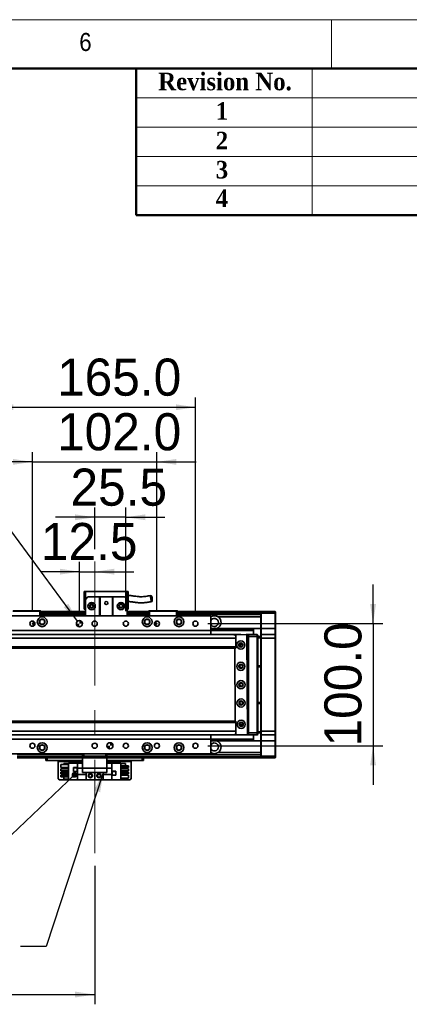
# Model space of a CAD drawing. Header units: millimetres. Extents: x 40 to 3320, y 40 to 2336.
# Tile 9 of 10: x 2225 to 2544, y 1529 to 2336. Entities that reach past the tile are written whole.
import ezdxf

# ---------------------------------------------------------------- set-up
doc = ezdxf.new("R2010")
doc.units = ezdxf.units.MM
doc.header["$LTSCALE"] = 8
doc.linetypes.add('CENTERX2', pattern=[20.32, 12.7, -2.54, 2.54, -2.54])
doc.layers.add('黑色实线', color=7, linetype='Continuous')
doc.styles.add('SLDTEXTSTYLE1', font='Gothic.ttf', dxfattribs={"width": 0.913})
doc.styles.add('SLDTEXTSTYLE2', font='timesbd.ttf', dxfattribs={"width": 0.933})
doc.styles.add('SLDTEXTSTYLE8', font='txt')
doc.dimstyles.new('SLDDIMSTYLE0', dxfattribs={"dimtxt": 30.4, "dimasz": 16, "dimexe": 0, "dimexo": 0.0625, "dimgap": 7.6, "dimtad": 2, "dimdec": 1, "dimrnd": 1e-09, "dimzin": 4, "dimdsep": 46, "dimtxsty": 'SLDTEXTSTYLE8', "dimsah": 1, "dimcen": 0.09, "dimadec": 0, "dimazin": 1, "dimtfac": 1, "dimtdec": 1, "dimtmove": 0, "dimatfit": 0, "dimfxl": 0, "dimfrac": 2, "dimtolj": 1, "dimtzin": 12, "dimarcsym": 0})
doc.dimstyles.new('SLDDIMSTYLE1', dxfattribs={"dimtxt": 30.4, "dimasz": 16, "dimexe": 0, "dimexo": 0.0625, "dimgap": 7.6, "dimtad": 2, "dimdec": 1, "dimrnd": 1e-09, "dimzin": 12, "dimdsep": 46, "dimtxsty": 'SLDTEXTSTYLE8', "dimsah": 1, "dimcen": 0.09, "dimadec": 0, "dimazin": 3, "dimtfac": 1, "dimtdec": 1, "dimtmove": 0, "dimatfit": 0, "dimfxl": 0, "dimfrac": 2, "dimtolj": 1, "dimtzin": 12, "dimarcsym": 0})
doc.dimstyles.new('SLDDIMSTYLE2', dxfattribs={"dimtxt": 0.18, "dimasz": 4.8, "dimexe": 0, "dimexo": 0.0625, "dimgap": 0, "dimtad": 0, "dimtih": 1, "dimtoh": 1, "dimdec": 0, "dimrnd": 1e-09, "dimzin": 0, "dimdsep": 46, "dimtxsty": 'Standard', "dimblk1": 'DOT', "dimblk2": 'DOT', "dimsah": 1, "dimcen": 0.09, "dimadec": 0, "dimazin": 0, "dimtfac": 4.8, "dimtdec": 0, "dimtofl": 0, "dimtmove": 0, "dimatfit": 3, "dimldrblk": 'DOT', "dimfxl": 0, "dimfrac": 2, "dimtolj": 1, "dimtzin": 0, "dimarcsym": 0})
doc.dimstyles.new('SLDDIMSTYLE3', dxfattribs={"dimtxt": 0.18, "dimasz": 16, "dimexe": 0, "dimexo": 0.0625, "dimgap": 0, "dimtad": 0, "dimtih": 1, "dimtoh": 1, "dimdec": 0, "dimrnd": 1e-09, "dimzin": 0, "dimdsep": 46, "dimtxsty": 'Standard', "dimsah": 1, "dimcen": 0.09, "dimadec": 0, "dimazin": 0, "dimtfac": 16, "dimtdec": 0, "dimtofl": 0, "dimtmove": 0, "dimatfit": 3, "dimfxl": 0, "dimfrac": 2, "dimtolj": 1, "dimtzin": 0, "dimarcsym": 0})
doc.dimstyles.new('SLDDIMSTYLE4', dxfattribs={"dimtxt": 30.4, "dimasz": 16, "dimexe": 0, "dimexo": 0.0625, "dimgap": 7.6, "dimtad": 0, "dimtih": 1, "dimtoh": 1, "dimdec": 1, "dimrnd": 1e-09, "dimzin": 4, "dimdsep": 46, "dimtxsty": 'SLDTEXTSTYLE8', "dimsah": 1, "dimcen": 0, "dimadec": 0, "dimazin": 1, "dimtfac": 1, "dimtdec": 1, "dimtofl": 0, "dimtmove": 0, "dimatfit": 3, "dimfxl": 0, "dimfrac": 2, "dimtolj": 1, "dimtzin": 12, "dimarcsym": 0})
doc.dimstyles.new('SLDDIMSTYLE6', dxfattribs={"dimtxt": 30.4, "dimasz": 16, "dimexe": 0, "dimexo": 0.0625, "dimgap": 7.6, "dimtad": 2, "dimdec": 1, "dimrnd": 1e-09, "dimzin": 4, "dimdsep": 46, "dimtxsty": 'SLDTEXTSTYLE8', "dimsah": 1, "dimcen": 0.09, "dimadec": 0, "dimazin": 1, "dimtfac": 1, "dimtdec": 1, "dimtofl": 0, "dimtmove": 0, "dimatfit": 3, "dimfxl": 0, "dimfrac": 2, "dimtolj": 1, "dimtzin": 12, "dimarcsym": 0})

# ---------------------------------------------------------------- blocks, each defined once
blk = doc.blocks.new('_D_11')
at = {"layer": '黑色实线'}
for p, q in [((2513.93, 1841.27), (2513.93, 1873.27)), ((2378.59, 1841.27), (2521.93, 1841.27)), ((2513.93, 1841.27), (2513.93, 1741.27)), ((2378.59, 1741.27), (2521.93, 1741.27)), ((2513.93, 1741.27), (2513.93, 1709.27))]:
    blk.add_line(p, q, dxfattribs=at)
for points in [[(2513.93, 1841.27), (2516.33, 1857.27), (2511.53, 1857.27)], [(2513.93, 1741.27), (2511.53, 1725.27), (2516.33, 1725.27)]]:
    blk.add_solid(points, dxfattribs=at)
at = {"layer": '黑色实线', "insert": (2474.04, 1740.65), "char_height": 30.4, "attachment_point": 1, "rotation": 90, "style": 'SLDTEXTSTYLE8'}
blk.add_mtext('100.0', dxfattribs=at)
blk = doc.blocks.new('_D_12')
at = {"layer": '黑色实线'}
for p, q in [((2273.43, 1851.43), (2273.43, 1891.85)), ((2273.43, 1883.85), (2241.43, 1883.85)), ((2273.43, 1883.85), (2285.93, 1883.85)), ((2285.93, 1883.85), (2317.93, 1883.85))]:
    blk.add_line(p, q, dxfattribs=at)
for points in [[(2273.43, 1883.85), (2257.43, 1886.25), (2257.43, 1881.45)], [(2285.93, 1883.85), (2301.93, 1881.45), (2301.93, 1886.25)]]:
    blk.add_solid(points, dxfattribs=at)
at = {"layer": '黑色实线', "insert": (2241.86, 1923.74), "char_height": 30.4, "attachment_point": 1, "style": 'SLDTEXTSTYLE8'}
blk.add_mtext('12.5', dxfattribs=at)
blk = doc.blocks.new('_D_13')
at = {"layer": '黑色实线'}
for p, q in [((2285.93, 1902.38), (2285.93, 1936.41)), ((2311.43, 1851.43), (2311.43, 1936.41)), ((2285.93, 1928.41), (2253.93, 1928.41)), ((2311.43, 1928.41), (2285.93, 1928.41)), ((2311.43, 1928.41), (2343.43, 1928.41))]:
    blk.add_line(p, q, dxfattribs=at)
for points in [[(2285.93, 1928.41), (2269.93, 1930.81), (2269.93, 1926.01)], [(2311.43, 1928.41), (2327.43, 1926.01), (2327.43, 1930.81)]]:
    blk.add_solid(points, dxfattribs=at)
at = {"layer": '黑色实线', "insert": (2266.1, 1968.3), "char_height": 30.4, "attachment_point": 1, "style": 'SLDTEXTSTYLE8'}
blk.add_mtext('25.5', dxfattribs=at)
blk = doc.blocks.new('_D_14')
at = {"layer": '黑色实线'}
for p, q in [((2234.93, 1851.43), (2234.93, 1981.79)), ((2336.93, 1851.43), (2336.93, 1981.79)), ((2234.93, 1973.79), (2202.93, 1973.79)), ((2234.93, 1973.79), (2336.93, 1973.79)), ((2336.93, 1973.79), (2368.93, 1973.79))]:
    blk.add_line(p, q, dxfattribs=at)
for points in [[(2234.93, 1973.79), (2218.93, 1976.19), (2218.93, 1971.39)], [(2336.93, 1973.79), (2352.93, 1971.39), (2352.93, 1976.19)]]:
    blk.add_solid(points, dxfattribs=at)
at = {"layer": '黑色实线', "insert": (2255.12, 2013.68), "char_height": 30.4, "attachment_point": 1, "style": 'SLDTEXTSTYLE8'}
blk.add_mtext('102.0', dxfattribs=at)
blk = doc.blocks.new('_D_15')
at = {"layer": '黑色实线'}
for p, q in [((2203.43, 1851.43), (2203.43, 2026.53)), ((2368.43, 1851.43), (2368.43, 2026.53)), ((2203.43, 2018.53), (2368.43, 2018.53))]:
    blk.add_line(p, q, dxfattribs=at)
for points in [[(2203.43, 2018.53), (2219.43, 2016.13), (2219.43, 2020.93)], [(2368.43, 2018.53), (2352.43, 2020.93), (2352.43, 2016.13)]]:
    blk.add_solid(points, dxfattribs=at)
at = {"layer": '黑色实线', "insert": (2255.12, 2058.42), "char_height": 30.4, "attachment_point": 1, "style": 'SLDTEXTSTYLE8'}
blk.add_mtext('165.0', dxfattribs=at)
blk = doc.blocks.new('SW_SYMBOL_HOLE_DEPTH')
at = {"layer": '黑色实线', "color": 0}
for p, q in [((0, 7000), (6400, 7000)), ((3200, 7000), (3200, 600)), ((800, 4440), (3200, 600)), ((5600, 4440), (3200, 600))]:
    blk.add_line(p, q, dxfattribs=at)
blk = doc.blocks.new('_D_18')
at = {"layer": '黑色实线'}
for p, q in [((2210.41, 1926.91), (2178.41, 1926.91)), ((2271.94, 1843.28), (2210.41, 1926.91))]:
    blk.add_line(p, q, dxfattribs=at)
blk.add_solid([(2271.94, 1843.28), (2264.39, 1857.59), (2260.53, 1854.75)], dxfattribs=at)
at = {"layer": '黑色实线', "xscale": 0.004985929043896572, "yscale": 0.004985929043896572, "zscale": 0.004985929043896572}
blk.add_blockref('SW_SYMBOL_HOLE_DEPTH', (2080.96, 1906.66), dxfattribs=at)
at = {"layer": '黑色实线', "char_height": 30.4, "attachment_point": 1, "style": 'SLDTEXTSTYLE8'}
for s, insert in [('2×', (1880.39, 1942.1)), ('%%c', (1930.13, 1941.81)), ('5.0', (1977.1, 1942.1)), ('H7', (2030.04, 1942.1)), ('7.0', (2125.46, 1942.1))]:
    blk.add_mtext(s, dxfattribs=dict(at, insert=insert))
blk = doc.blocks.new('_D_19')
at = {"layer": '黑色实线'}
for p, q in [((425.93, 1675.37), (425.93, 1529.47)), ((2285.93, 1643), (2285.93, 1529.47)), ((425.93, 1537.47), (2285.93, 1537.47))]:
    blk.add_line(p, q, dxfattribs=at)
for points in [[(425.93, 1537.47), (441.93, 1535.07), (441.93, 1539.87)], [(2285.93, 1537.47), (2269.93, 1539.87), (2269.93, 1535.07)]]:
    blk.add_solid(points, dxfattribs=at)
at = {"layer": '黑色实线', "insert": (1271.25, 1577.36), "char_height": 30.4, "attachment_point": 1, "style": 'SLDTEXTSTYLE8'}
blk.add_mtext('1860.0', dxfattribs=at)
blk = doc.blocks.new('_DOT')
at = {"color": 0, "linetype": 'ByBlock', "lineweight": -2}
blk.add_line((-0.5, 0), (-1, 0), dxfattribs=at)
at = {"color": 0, "linetype": 'ByBlock', "const_width": 0.5}
blk.add_lwpolyline([(-0.25, 0, 1), (0.25, 0, 1)], format="xyb", close=True, dxfattribs=at)
blk = doc.blocks.new('SW_DOWELSYMBOL_2')
at = {"linetype": 'Continuous', "lineweight": 18}
h = blk.add_hatch(color=0, dxfattribs=at)
edge = h.paths.add_edge_path(flags=0)
edge.add_arc((0, 0), 2.5, 180, 270)
edge.add_line((0, -2.5), (0, 0))
edge.add_line((0, 0), (-2.5, 0))
h = blk.add_hatch(color=0, dxfattribs=at)
edge = h.paths.add_edge_path(flags=0)
edge.add_arc((0, 0), 2.5, 0, 90)
edge.add_line((0, 2.5), (0, 0))
edge.add_line((0, 0), (2.5, 0))
at = {"layer": '黑色实线', "color": 0}
blk.add_circle((0, 0), 2.5, dxfattribs=at)
blk = doc.blocks.new('SW_DOWELSYMBOL_3')
at = {"linetype": 'Continuous', "lineweight": 18}
h = blk.add_hatch(color=0, dxfattribs=at)
edge = h.paths.add_edge_path(flags=0)
edge.add_arc((0, 0), 2.5, 180, 270)
edge.add_line((0, -2.5), (0, 0))
edge.add_line((0, 0), (-2.5, 0))
h = blk.add_hatch(color=0, dxfattribs=at)
edge = h.paths.add_edge_path(flags=0)
edge.add_arc((0, 0), 2.5, 0, 90)
edge.add_line((0, 2.5), (0, 0))
edge.add_line((0, 0), (2.5, 0))
at = {"layer": '黑色实线', "color": 0}
blk.add_circle((0, 0), 2.5, dxfattribs=at)

msp = doc.modelspace()

# ---------------------------------------------------------------- linework, layer by layer
at = {"color": 7, "linetype": 'Continuous', "lineweight": 18}
for p, q in [((3320, 2336), (40, 2336)), ((2480, 2336), (2480, 2296)), ((80, 2296), (3280, 2296)), ((2464, 2296), (2464, 2176)), ((2320, 2272), (3280, 2272)), ((2320, 2248), (3280, 2248)), ((2320, 2224), (3280, 2224)), ((2320, 2200), (3280, 2200))]:
    msp.add_line(p, q, dxfattribs=at)
at = {"color": 7, "linetype": 'Continuous', "lineweight": 50}
for p, q in [((3280, 2296), (80, 2296)), ((2320, 2296), (2320, 2176)), ((3280, 2176), (2320, 2176))]:
    msp.add_line(p, q, dxfattribs=at)
at = {"color": 7, "linetype": 'Continuous', "lineweight": 35}
for p, q in [((2277.43, 1867.57), (2278.43, 1867.57)), ((2277.43, 1867.57), (2277.43, 1853.17)), ((2278.43, 1861.17), (2278.43, 1867.57)), ((2278.43, 1867.57), (2312.43, 1867.57)), ((2280.43, 1863.17), (2278.43, 1861.17)), ((2280.43, 1863.17), (2289.93, 1863.17)), ((2289.93, 1847.77), (2289.93, 1863.17)), ((2289.93, 1863.17), (2290.43, 1863.17)), ((2290.43, 1863.17), (2290.43, 1847.77)), ((2300.43, 1863.17), (2290.43, 1863.17)), ((2300.43, 1847.77), (2300.43, 1863.17)), ((2300.43, 1863.17), (2300.93, 1863.17)), ((2300.93, 1863.17), (2310.43, 1863.17)), ((2300.93, 1863.17), (2300.93, 1847.77)), ((2312.43, 1861.17), (2310.43, 1863.17)), ((2312.43, 1867.57), (2313.43, 1867.57)), ((2312.43, 1867.57), (2312.43, 1861.17)), ((2313.43, 1853.17), (2313.43, 1867.57)), ((2278.43, 1861.17), (2278.43, 1847.77)), ((2312.43, 1861.17), (2312.43, 1847.77)), ((2380.93, 1847.77), (2190.93, 1847.77)), ((2240.93, 1851.47), (2218.93, 1851.47)), ((2219.05, 1851.77), (2240.8, 1851.77)), ((2240.8, 1851.77), (2241.63, 1851.77)), ((2240.93, 1851.47), (2240.8, 1851.77)), ((2240.93, 1847.77), (2240.93, 1851.47)), ((2241.93, 1851.47), (2240.93, 1851.47)), ((2241.63, 1851.77), (2241.93, 1851.47)), ((2241.93, 1851.47), (2241.93, 1847.77)), ((2278.43, 1851.27), (2241.93, 1851.27)), ((2241.93, 1851.07), (2278.43, 1851.07)), ((2241.93, 1850.87), (2278.43, 1850.87)), ((2278.43, 1850.77), (2241.93, 1850.77)), ((2278.43, 1848.77), (2241.93, 1848.77)), ((2277.43, 1853.17), (2278.43, 1853.17)), ((2312.43, 1853.17), (2313.43, 1853.17)), ((2329.93, 1851.27), (2312.43, 1851.27)), ((2312.43, 1851.07), (2329.93, 1851.07)), ((2312.43, 1850.87), (2329.93, 1850.87)), ((2329.93, 1850.77), (2312.43, 1850.77)), ((2329.93, 1848.77), (2312.43, 1848.77)), ((2329.93, 1851.47), (2330.23, 1851.77)), ((2330.93, 1851.47), (2329.93, 1851.47)), ((2329.93, 1847.77), (2329.93, 1851.47)), ((2330.23, 1851.77), (2331.05, 1851.77)), ((2330.93, 1851.47), (2331.05, 1851.77)), ((2352.93, 1851.47), (2330.93, 1851.47)), ((2330.93, 1851.47), (2330.93, 1847.77)), ((2331.05, 1851.77), (2352.8, 1851.77)), ((2352.93, 1851.47), (2352.8, 1851.77)), ((2352.8, 1851.77), (2353.63, 1851.77)), ((2352.93, 1847.77), (2352.93, 1851.47)), ((2353.93, 1851.47), (2352.93, 1851.47)), ((2353.63, 1851.77), (2353.93, 1851.47)), ((2353.93, 1851.47), (2353.93, 1847.77)), ((2421.93, 1851.27), (2353.93, 1851.27)), ((2421.93, 1850.77), (2353.93, 1850.77)), ((2421.93, 1848.77), (2353.93, 1848.77)), ((2380.93, 1847.77), (2380.93, 1835.77)), ((2421.93, 1850.97), (2422.23, 1851.27)), ((2421.93, 1851.27), (2421.93, 1850.97)), ((2421.93, 1849.77), (2421.93, 1850.97)), ((2421.93, 1849.77), (2422.23, 1849.77)), ((2421.93, 1837.27), (2421.93, 1849.77)), ((2422.23, 1851.27), (2422.23, 1849.77)), ((2422.23, 1851.27), (2433.63, 1851.27)), ((2433.63, 1849.77), (2422.23, 1849.77)), ((2422.23, 1849.77), (2422.23, 1837.27)), ((2433.63, 1849.77), (2433.63, 1851.27)), ((2433.63, 1851.27), (2433.93, 1850.97)), ((2433.63, 1849.77), (2433.93, 1849.77)), ((2433.63, 1837.27), (2433.63, 1849.77)), ((2433.93, 1850.97), (2433.93, 1849.77)), ((2433.93, 1849.77), (2433.93, 1837.27)), ((2421.93, 1846.77), (2387.1, 1846.77)), ((2401.43, 1832.27), (310.43, 1832.27)), ((2380.93, 1835.77), (2190.93, 1835.77)), ((2380.93, 1837.66), (2381.65, 1837.27)), ((2380.93, 1837.27), (2415.93, 1837.27)), ((2380.93, 1836.97), (2415.93, 1836.97)), ((2380.93, 1836.07), (2415.93, 1836.07)), ((2380.93, 1835.78), (2415.93, 1835.78)), ((2380.93, 1835.77), (2380.93, 1832.27)), ((2401.03, 1832.25), (2400.53, 1831.74)), ((2400.53, 1831.74), (2400.53, 1831.63)), ((2410.03, 1832.29), (2401.03, 1832.25)), ((2401.43, 1832.27), (2401.43, 1832.25)), ((2401.43, 1831.63), (2401.43, 1829.27)), ((2401.73, 1832.27), (2401.7, 1832.25)), ((2401.73, 1832.25), (2401.73, 1832.27)), ((2401.73, 1832.27), (2405.73, 1832.27)), ((2410.53, 1831.8), (2410.03, 1832.29)), ((2410.05, 1832.27), (2411.93, 1832.27)), ((2411.93, 1831.97), (2410.36, 1831.97)), ((2410.97, 1750.8), (2410.53, 1831.8)), ((2411.93, 1830.77), (2411.93, 1832.27)), ((2411.93, 1832.27), (2419.13, 1832.27)), ((2415.93, 1837.27), (2415.93, 1836.97)), ((2421.93, 1837.27), (2415.93, 1837.27)), ((2415.93, 1836.97), (2415.93, 1836.07)), ((2415.93, 1836.07), (2415.93, 1835.78)), ((2415.93, 1835.78), (2415.93, 1832.27)), ((2419.13, 1830.77), (2419.13, 1832.27)), ((2419.43, 1831.97), (2419.13, 1832.27)), ((2419.43, 1831.97), (2419.43, 1830.77)), ((2421.93, 1837.27), (2422.23, 1837.27)), ((2421.93, 1831.97), (2421.93, 1837.27)), ((2422.23, 1832.27), (2421.93, 1831.97)), ((2421.93, 1829.27), (2421.93, 1831.97)), ((2422.23, 1837.27), (2422.23, 1832.27)), ((2422.23, 1837.27), (2433.63, 1837.27)), ((2422.23, 1832.27), (2422.23, 1829.27)), ((2422.23, 1832.27), (2433.63, 1832.27)), ((2433.63, 1832.27), (2433.63, 1837.27)), ((2433.63, 1837.27), (2433.93, 1837.27)), ((2433.63, 1829.27), (2433.63, 1832.27)), ((2433.63, 1832.27), (2433.93, 1831.97)), ((2433.93, 1837.27), (2433.93, 1831.97)), ((2433.93, 1831.97), (2433.93, 1829.27)), ((2401.43, 1829.27), (310.43, 1829.27)), ((2401.43, 1829.27), (2401.43, 1822.27)), ((2407.07, 1824.27), (2404.78, 1824.27)), ((2405.93, 1825.37), (2406.22, 1825.34)), ((2411.43, 1830.27), (2410.54, 1830.27)), ((2411.43, 1752.27), (2411.43, 1830.27)), ((2419.13, 1830.77), (2411.93, 1830.77)), ((2411.93, 1751.77), (2411.93, 1830.77)), ((2419.43, 1830.77), (2419.13, 1830.77)), ((2419.13, 1751.77), (2419.13, 1830.77)), ((2419.43, 1830.77), (2419.43, 1751.77)), ((2419.43, 1830.77), (2421.93, 1830.77)), ((2421.93, 1829.77), (2419.43, 1829.77)), ((2422.23, 1829.27), (2421.93, 1829.27)), ((2421.93, 1753.27), (2421.93, 1829.27)), ((2433.63, 1829.27), (2422.23, 1829.27)), ((2422.23, 1829.27), (2422.23, 1753.27)), ((2433.63, 1753.27), (2433.63, 1829.27)), ((2433.63, 1829.27), (2433.93, 1829.27)), ((2433.93, 1829.27), (2433.93, 1753.27)), ((2401.43, 1822.27), (310.43, 1822.27)), ((310.43, 1821.27), (2401.43, 1821.27)), ((2400.59, 1821.27), (2400.91, 1761.27)), ((2401.43, 1822.27), (2401.43, 1821.27)), ((2405.93, 1807.87), (2406.44, 1807.79)), ((2419.43, 1806.77), (2421.93, 1806.77)), ((2421.93, 1805.77), (2419.43, 1805.77)), ((2419.43, 1776.77), (2421.93, 1776.77)), ((2421.93, 1775.77), (2419.43, 1775.77)), ((2401.43, 1761.27), (310.43, 1761.27)), ((2401.43, 1760.27), (310.43, 1760.27)), ((2401.43, 1761.27), (2401.43, 1760.27)), ((2401.43, 1760.27), (2401.43, 1753.27)), ((2404.78, 1758.27), (2407.07, 1758.27)), ((2401.43, 1753.27), (310.43, 1753.27)), ((2401.43, 1750.27), (310.43, 1750.27)), ((2380.93, 1750.27), (2380.93, 1746.77)), ((2400.97, 1750.91), (2400.97, 1750.74)), ((2400.97, 1750.74), (2401.47, 1750.25)), ((2401.43, 1753.27), (2401.43, 1750.91)), ((2401.43, 1750.29), (2401.43, 1750.27)), ((2401.47, 1750.25), (2410.47, 1750.29)), ((2411.93, 1750.27), (2405.95, 1750.27)), ((2410.47, 1750.29), (2410.97, 1750.8)), ((2410.74, 1750.57), (2411.93, 1750.57)), ((2410.96, 1752.27), (2411.43, 1752.27)), ((2411.93, 1751.77), (2419.13, 1751.77)), ((2411.93, 1750.27), (2411.93, 1751.77)), ((2419.13, 1750.27), (2411.93, 1750.27)), ((2415.93, 1750.27), (2415.93, 1746.76)), ((2419.43, 1751.77), (2419.13, 1751.77)), ((2419.13, 1750.27), (2419.13, 1751.77)), ((2419.43, 1750.57), (2419.13, 1750.27)), ((2419.43, 1752.77), (2421.93, 1752.77)), ((2419.43, 1751.77), (2419.43, 1750.57)), ((2421.93, 1751.77), (2419.43, 1751.77)), ((2422.23, 1753.27), (2421.93, 1753.27)), ((2421.93, 1750.57), (2421.93, 1753.27)), ((2422.23, 1750.27), (2421.93, 1750.57)), ((2421.93, 1745.27), (2421.93, 1750.57)), ((2422.23, 1753.27), (2433.63, 1753.27)), ((2422.23, 1753.27), (2422.23, 1750.27)), ((2433.63, 1750.27), (2422.23, 1750.27)), ((2422.23, 1750.27), (2422.23, 1745.27)), ((2433.63, 1753.27), (2433.93, 1753.27)), ((2433.63, 1750.27), (2433.63, 1753.27)), ((2433.63, 1750.27), (2433.93, 1750.57)), ((2433.63, 1745.27), (2433.63, 1750.27)), ((2433.93, 1753.27), (2433.93, 1750.57)), ((2433.93, 1750.57), (2433.93, 1745.27)), ((2380.93, 1746.77), (2190.93, 1746.77)), ((2380.93, 1746.77), (2380.93, 1734.77)), ((2380.93, 1746.76), (2415.93, 1746.76)), ((2380.93, 1746.47), (2415.93, 1746.47)), ((2380.93, 1745.57), (2415.93, 1745.57)), ((2380.93, 1745.28), (2415.93, 1745.28)), ((2380.93, 1744.88), (2381.65, 1745.28)), ((2415.93, 1746.76), (2415.93, 1746.47)), ((2415.93, 1746.47), (2415.93, 1745.57)), ((2415.93, 1745.57), (2415.93, 1745.28)), ((2421.93, 1745.28), (2415.93, 1745.28)), ((2422.23, 1745.27), (2421.93, 1745.27)), ((2421.93, 1732.77), (2421.93, 1745.27)), ((2422.23, 1745.27), (2433.63, 1745.27)), ((2422.23, 1745.27), (2422.23, 1732.77)), ((2433.93, 1745.27), (2433.63, 1745.27)), ((2433.63, 1732.77), (2433.63, 1745.27)), ((2433.93, 1745.27), (2433.93, 1732.77)), ((2380.93, 1734.77), (2190.93, 1734.77)), ((2275.93, 1732.77), (2275.93, 1734.77)), ((2276.93, 1734.77), (2276.93, 1732.77)), ((2294.93, 1732.77), (2294.93, 1734.77)), ((2295.93, 1734.77), (2295.93, 1732.77)), ((2421.93, 1735.78), (2387.1, 1735.78)), ((2275.93, 1733.78), (2222.43, 1733.78)), ((2275.93, 1731.27), (2222.43, 1731.27)), ((2245.93, 1729.27), (2245.93, 1731.27)), ((2246.93, 1729.27), (2245.93, 1729.27)), ((2246.93, 1731.27), (2246.93, 1729.27)), ((2275.93, 1729.27), (2246.93, 1729.27)), ((2255.93, 1729.27), (2255.93, 1728.27)), ((2255.93, 1714.47), (2255.93, 1728.27)), ((2260.63, 1725.83), (2260.63, 1726.77)), ((2260.63, 1726.77), (2264.43, 1726.77)), ((2264.43, 1713.47), (2264.43, 1727.07)), ((2264.43, 1727.07), (2271.98, 1727.07)), ((2271.98, 1727.07), (2271.98, 1722.77)), ((2275.93, 1727.07), (2271.98, 1727.07)), ((2276.93, 1732.77), (2275.93, 1732.77)), ((2275.93, 1731.27), (2275.93, 1732.77)), ((2295.93, 1731.27), (2275.93, 1731.27)), ((2275.93, 1731.27), (2275.93, 1722.77)), ((2294.93, 1732.77), (2276.93, 1732.77)), ((2295.93, 1732.77), (2294.93, 1732.77)), ((2421.93, 1733.78), (2295.93, 1733.78)), ((2295.93, 1732.77), (2295.93, 1731.27)), ((2295.93, 1731.27), (2295.93, 1722.77)), ((2421.93, 1731.27), (2295.93, 1731.27)), ((2324.93, 1729.27), (2295.93, 1729.27)), ((2299.88, 1727.07), (2295.93, 1727.07)), ((2299.88, 1722.77), (2299.88, 1727.07)), ((2307.43, 1727.07), (2299.88, 1727.07)), ((2307.43, 1727.07), (2307.43, 1713.47)), ((2311.23, 1726.77), (2307.43, 1726.77)), ((2311.23, 1726.77), (2311.23, 1724.83)), ((2315.93, 1728.27), (2315.93, 1729.27)), ((2315.93, 1728.27), (2315.93, 1714.47)), ((2324.93, 1729.27), (2324.93, 1731.27)), ((2325.93, 1729.27), (2324.93, 1729.27)), ((2325.93, 1731.27), (2325.93, 1729.27)), ((2422.23, 1732.77), (2421.93, 1732.77)), ((2421.93, 1731.57), (2421.93, 1732.77)), ((2422.23, 1731.27), (2421.93, 1731.57)), ((2421.93, 1731.57), (2421.93, 1731.27)), ((2422.23, 1732.77), (2433.63, 1732.77)), ((2422.23, 1732.77), (2422.23, 1731.27)), ((2433.63, 1731.27), (2422.23, 1731.27)), ((2433.93, 1732.77), (2433.63, 1732.77)), ((2433.63, 1731.27), (2433.63, 1732.77)), ((2433.93, 1731.57), (2433.63, 1731.27)), ((2433.93, 1732.77), (2433.93, 1731.57)), ((2258.23, 1723.33), (2258.23, 1725.83)), ((2258.23, 1725.83), (2264.43, 1725.83)), ((2258.23, 1723.33), (2264.43, 1723.33)), ((2258.23, 1720.79), (2258.23, 1722.29)), ((2258.23, 1722.29), (2264.43, 1722.29)), ((2258.23, 1720.79), (2264.43, 1720.79)), ((2258.23, 1719.75), (2264.43, 1719.75)), ((2258.23, 1718.25), (2258.23, 1719.75)), ((2258.23, 1718.25), (2264.43, 1718.25)), ((2260.63, 1722.29), (2260.63, 1723.33)), ((2260.63, 1719.75), (2260.63, 1720.79)), ((2260.63, 1717.21), (2260.63, 1718.25)), ((2271.73, 1723.37), (2268.53, 1723.37)), ((2268.53, 1723.37), (2268.53, 1720.17)), ((2268.53, 1720.17), (2271.73, 1720.17)), ((2268.63, 1723.27), (2268.63, 1720.27)), ((2271.63, 1723.27), (2268.63, 1723.27)), ((2268.63, 1720.27), (2271.63, 1720.27)), ((2271.63, 1720.27), (2271.63, 1723.27)), ((2271.73, 1720.17), (2271.73, 1723.37)), ((2275.93, 1722.77), (2271.98, 1722.77)), ((2271.98, 1717.77), (2271.98, 1722.77)), ((2275.93, 1722.77), (2295.93, 1722.77)), ((2275.93, 1719.27), (2275.93, 1722.77)), ((2295.93, 1719.27), (2275.93, 1719.27)), ((2278.93, 1719.27), (2278.93, 1717.77)), ((2285.93, 1713.47), (2285.93, 1719.27)), ((2292.93, 1717.77), (2292.93, 1719.27)), ((2299.88, 1722.77), (2295.93, 1722.77)), ((2295.93, 1722.77), (2295.93, 1719.27)), ((2299.88, 1722.77), (2299.88, 1717.77)), ((2303.33, 1720.37), (2300.13, 1720.37)), ((2300.13, 1720.37), (2300.13, 1717.17)), ((2300.23, 1720.27), (2300.23, 1717.27)), ((2303.23, 1720.27), (2300.23, 1720.27)), ((2303.23, 1717.27), (2303.23, 1720.27)), ((2303.33, 1717.17), (2303.33, 1720.37)), ((2313.63, 1724.83), (2307.43, 1724.83)), ((2313.63, 1723.33), (2307.43, 1723.33)), ((2313.63, 1722.29), (2307.43, 1722.29)), ((2313.63, 1720.79), (2307.43, 1720.79)), ((2313.63, 1719.75), (2307.43, 1719.75)), ((2313.63, 1718.25), (2307.43, 1718.25)), ((2311.23, 1723.33), (2311.23, 1722.29)), ((2311.23, 1720.79), (2311.23, 1719.75)), ((2311.23, 1718.25), (2311.23, 1717.21)), ((2313.63, 1724.83), (2313.63, 1723.33)), ((2313.63, 1722.29), (2313.63, 1720.79)), ((2313.63, 1719.75), (2313.63, 1718.25)), ((2255.93, 1714.47), (2256.93, 1713.47)), ((2264.43, 1713.47), (2256.93, 1713.47)), ((2258.23, 1717.21), (2264.43, 1717.21)), ((2258.23, 1715.71), (2258.23, 1717.21)), ((2258.23, 1715.71), (2264.43, 1715.71)), ((2260.63, 1713.77), (2260.63, 1715.71)), ((2260.63, 1713.77), (2264.43, 1713.77)), ((2264.43, 1713.47), (2271.98, 1713.47)), ((2271.98, 1717.77), (2278.93, 1717.77)), ((2271.98, 1717.77), (2271.98, 1713.47)), ((2271.98, 1713.47), (2278.93, 1713.47)), ((2278.93, 1713.47), (2278.93, 1717.77)), ((2285.93, 1713.47), (2278.93, 1713.47)), ((2285.93, 1713.47), (2292.93, 1713.47)), ((2292.93, 1717.77), (2299.88, 1717.77)), ((2292.93, 1717.77), (2292.93, 1713.47)), ((2292.93, 1713.47), (2299.88, 1713.47)), ((2299.88, 1713.47), (2299.88, 1717.77)), ((2307.43, 1713.47), (2299.88, 1713.47)), ((2300.13, 1717.17), (2303.33, 1717.17)), ((2300.23, 1717.27), (2303.23, 1717.27)), ((2313.63, 1717.21), (2307.43, 1717.21)), ((2313.63, 1714.71), (2307.43, 1714.71)), ((2311.23, 1713.77), (2307.43, 1713.77)), ((2314.93, 1713.47), (2307.43, 1713.47)), ((2311.23, 1714.71), (2311.23, 1713.77)), ((2313.63, 1717.21), (2313.63, 1714.71)), ((2314.93, 1713.47), (2315.93, 1714.47))]:
    msp.add_line(p, q, dxfattribs=at)
at = {"color": 8, "linetype": 'Continuous', "lineweight": 35}
for p, q in [((2278.43, 1850.27), (2241.93, 1850.27)), ((2329.93, 1850.27), (2312.43, 1850.27)), ((2421.93, 1850.27), (2353.93, 1850.27)), ((2275.93, 1732.27), (2222.43, 1732.27)), ((2255.93, 1728.27), (2275.93, 1728.27)), ((2421.93, 1732.27), (2295.93, 1732.27)), ((2295.93, 1728.27), (2315.93, 1728.27))]:
    msp.add_line(p, q, dxfattribs=at)
at = {"color": 7, "linetype": 'Continuous', "lineweight": 35, "flags": 128}
msp.add_lwpolyline([(2405.93, 1792.87), (2406.54, 1792.75), (2406.78, 1792.62)], dxfattribs=at)
at = {"color": 7, "linetype": 'Continuous', "lineweight": 35}
for centre, radius in [((2283.43, 1855.67), 3), ((2283.43, 1855.67), 1.7), ((2283.43, 1855.67), 1.6), ((2295.43, 1858.17), 1.25), ((2307.43, 1855.67), 3), ((2307.43, 1855.67), 1.7), ((2307.43, 1855.67), 1.6), ((2234.93, 1841.27), 2.1), ((2242.93, 1842.77), 4), ((2242.93, 1842.77), 2.25), ((2242.93, 1842.77), 2), ((2273.43, 1841.27), 2.5), ((2285.93, 1841.27), 2.1), ((2311.43, 1841.27), 2.1), ((2328.93, 1842.77), 4), ((2328.93, 1842.77), 2.25), ((2328.93, 1842.77), 2), ((2336.93, 1841.27), 2.1), ((2354.93, 1842.77), 4), ((2354.93, 1842.77), 2.25), ((2354.93, 1842.77), 2), ((2368.43, 1841.27), 2.1), ((2405.58, 1823.77), 3.36), ((2405.58, 1823.77), 1.7), ((2405.93, 1823.77), 1.25), ((2405.67, 1806.27), 3.36), ((2405.67, 1806.27), 1.7), ((2405.93, 1806.27), 1.25), ((2405.75, 1791.27), 3.36), ((2405.75, 1791.27), 1.7), ((2405.93, 1791.27), 1.25), ((2405.83, 1776.27), 3.36), ((2405.83, 1776.27), 1.7), ((2405.93, 1776.27), 1.6), ((2405.93, 1776.27), 1.25), ((2405.93, 1758.77), 3.36), ((2405.93, 1758.77), 1.7), ((2405.93, 1758.77), 1.6), ((2405.93, 1758.77), 1.25), ((2234.93, 1741.27), 2.1), ((2242.93, 1739.77), 4), ((2285.93, 1741.27), 2.1), ((2298.43, 1741.27), 2.5), ((2311.43, 1741.27), 2.1), ((2328.93, 1739.77), 4), ((2336.93, 1741.27), 2.1), ((2354.93, 1739.77), 4), ((2368.43, 1741.27), 2.1), ((2242.93, 1739.77), 2.25), ((2242.93, 1739.77), 2), ((2328.93, 1739.77), 2.25), ((2328.93, 1739.77), 2), ((2354.93, 1739.77), 2.25), ((2354.93, 1739.77), 2), ((2282.43, 1716.77), 1.75), ((2282.43, 1716.77), 1.25), ((2289.43, 1716.77), 1.75), ((2289.43, 1716.77), 1.25)]:
    msp.add_circle(centre, radius, dxfattribs=at)
for centre, radius, start, end in [((2383.93, 1842.27), 3.3, 0, 155.38002), ((2383.93, 1842.27), 3.3, 204.61998, 0), ((2383.93, 1842.27), 5.5, 294.49118, 54.81021), ((2405.93, 1823.77), 1.6, 90, 280.8667), ((2405.93, 1806.27), 1.6, 90, 289.0593), ((2405.93, 1791.27), 1.6, 90, 302.53732), ((2383.93, 1740.27), 3.3, 0, 155.38002), ((2383.93, 1740.27), 5.5, 305.18979, 65.50882), ((2383.93, 1740.27), 3.3, 204.61998, 0)]:
    msp.add_arc(centre, radius, start, end, dxfattribs=at)
for points, knots in [([(2332.17, 1864.32), (2331.12, 1864.16), (2329.3, 1863.87), (2326.92, 1863.5), (2325.11, 1863.35), (2323.53, 1863.32), (2321.76, 1863.4), (2319.91, 1863.63), (2318.01, 1863.91), (2316.49, 1864.13), (2315.07, 1864.27), (2314.12, 1864.32), (2313.57, 1864.3), (2313.43, 1864.29)], [0, 0, 0, 0, 0.172824, 0.301211, 0.394509, 0.462195, 0.550306, 0.670433, 0.754269, 0.853136, 0.91249, 0.977879, 1, 1, 1, 1]), ([(2331.79, 1863.16), (2331.81, 1863.41), (2331.86, 1863.91), (2332.04, 1864.31), (2332.27, 1864.35), (2332.5, 1864.07), (2332.71, 1863.56), (2332.9, 1862.87), (2333.04, 1862.06), (2333.12, 1861.22), (2333.12, 1860.44), (2333.05, 1859.82), (2332.91, 1859.43), (2332.71, 1859.35), (2332.51, 1859.45), (2332.32, 1859.79), (2332.15, 1860.33), (2332, 1861.06), (2331.89, 1861.81), (2331.81, 1862.35), (2331.79, 1862.61), (2331.77, 1862.69), (2331.77, 1862.72), (2331.77, 1862.79), (2331.77, 1862.95), (2331.78, 1863.08), (2331.79, 1863.16)], [0, 0, 0, 0, 0.064816, 0.12978, 0.189731, 0.242617, 0.294413, 0.346241, 0.398724, 0.452199, 0.5066, 0.561451, 0.61605, 0.669773, 0.727066, 0.765376, 0.803691, 0.858908, 0.914229, 0.949554, 0.964, 0.96485, 0.965758, 0.96871, 0.980528, 1, 1, 1, 1]), ([(2283.21, 1854.54), (2283.08, 1854.56), (2282.83, 1854.61), (2282.49, 1854.83), (2282.23, 1855.15), (2282.08, 1855.55), (2282.07, 1855.99), (2282.2, 1856.43), (2282.46, 1856.8), (2282.7, 1856.97), (2282.82, 1857.04)], [0, 0, 0, 0, 0.115318, 0.231213, 0.351748, 0.476984, 0.606496, 0.740211, 0.878337, 1, 1, 1, 1]), ([(2283.43, 1854.52), (2283.43, 1854.52), (2283.55, 1854.52), (2283.79, 1854.56), (2284.1, 1854.72), (2284.36, 1854.97), (2284.53, 1855.28), (2284.59, 1855.63), (2284.55, 1855.98), (2284.41, 1856.3), (2284.18, 1856.57), (2283.87, 1856.75), (2283.53, 1856.83), (2283.17, 1856.81), (2282.84, 1856.68), (2282.57, 1856.46), (2282.37, 1856.17), (2282.27, 1855.83), (2282.27, 1855.48), (2282.39, 1855.14), (2282.59, 1854.85), (2282.88, 1854.64), (2283.1, 1854.57), (2283.21, 1854.54)], [0, 0, 0, 0, 0.001707, 0.051654, 0.101547, 0.151472, 0.201387, 0.251302, 0.301218, 0.351124, 0.401047, 0.450962, 0.50086, 0.550799, 0.600712, 0.650613, 0.700538, 0.750448, 0.80036, 0.85028, 0.900189, 0.950105, 1, 1, 1, 1]), ([(2284.03, 1857.04), (2284.16, 1856.95), (2284.43, 1856.77), (2284.69, 1856.34), (2284.8, 1855.87), (2284.74, 1855.4), (2284.53, 1855), (2284.2, 1854.7), (2283.88, 1854.57), (2283.69, 1854.55), (2283.64, 1854.54)], [0, 0, 0, 0, 0.140812, 0.288075, 0.430457, 0.56797, 0.700632, 0.828523, 0.951589, 1, 1, 1, 1]), ([(2307.3, 1854.54), (2307.24, 1854.54), (2307.05, 1854.55), (2306.72, 1854.66), (2306.38, 1854.93), (2306.14, 1855.32), (2306.05, 1855.78), (2306.12, 1856.26), (2306.36, 1856.7), (2306.64, 1856.94), (2306.8, 1857.03), (2306.82, 1857.04)], [0, 0, 0, 0, 0.048831, 0.168041, 0.291926, 0.420553, 0.553962, 0.692166, 0.834934, 0.981904, 1, 1, 1, 1]), ([(2307.21, 1854.54), (2307.08, 1854.58), (2306.84, 1854.65), (2306.56, 1854.89), (2306.4, 1855.14), (2306.3, 1855.4), (2306.27, 1855.61), (2306.28, 1855.75), (2306.28, 1855.77), (2306.28, 1855.78), (2306.28, 1855.78), (2306.28, 1855.78), (2306.28, 1855.78), (2306.28, 1855.78)], [0, 0, 0, 0, 0.23699, 0.441719, 0.614242, 0.754512, 0.93808, 0.982962, 0.98978, 0.995207, 0.997552, 0.999768, 1, 1, 1, 1]), ([(2307.64, 1854.54), (2307.78, 1854.56), (2308.06, 1854.61), (2308.41, 1854.87), (2308.66, 1855.21), (2308.78, 1855.62), (2308.77, 1856.05), (2308.63, 1856.45), (2308.39, 1856.81), (2308.15, 1856.96), (2308.03, 1857.04)], [0, 0, 0, 0, 0.124787, 0.249856, 0.374864, 0.499866, 0.624858, 0.749832, 0.874873, 1, 1, 1, 1]), ([(2313.43, 1859.28), (2313.8, 1859.3), (2314.68, 1859.34), (2316.05, 1859.16), (2317.47, 1858.96), (2318.75, 1858.77), (2319.85, 1858.62), (2320.8, 1858.51), (2322.05, 1858.41), (2323.87, 1858.33), (2326.47, 1858.43), (2329.47, 1858.84), (2331.61, 1859.19), (2332.74, 1859.38)], [0, 0, 0, 0, 0.056175, 0.135058, 0.209375, 0.275834, 0.33264, 0.378846, 0.421681, 0.52249, 0.656041, 0.818585, 1, 1, 1, 1]), ([(2382.57, 1847.6), (2382.58, 1847.74), (2382.58, 1848.04), (2382.5, 1848.39), (2382.3, 1848.62), (2381.96, 1848.73), (2381.53, 1848.76), (2381.01, 1848.76), (2380.46, 1848.76), (2379.96, 1848.74), (2379.58, 1848.64), (2379.37, 1848.43), (2379.28, 1848.12), (2379.28, 1847.86), (2379.28, 1847.74)], [0, 0, 0, 0, 0.079758, 0.166563, 0.25379, 0.331266, 0.410513, 0.497373, 0.588387, 0.679789, 0.768587, 0.849091, 0.925995, 1, 1, 1, 1]), ([(2382.57, 1847.6), (2382.56, 1847.6), (2382.53, 1847.59), (2382.34, 1847.54), (2381.98, 1847.42), (2381.53, 1847.23), (2381.15, 1847.04), (2380.96, 1846.9), (2380.93, 1846.87)], [0, 0, 0, 0, 0.123972, 0.326553, 0.528911, 0.733243, 0.948329, 1, 1, 1, 1]), ([(2387.1, 1846.77), (2386.64, 1847.03), (2385.69, 1847.58), (2384.09, 1847.86), (2383.05, 1847.68), (2382.57, 1847.6)], [0, 0, 0, 0, 0.335629, 0.69275, 1, 1, 1, 1]), ([(2235.89, 1840.55), (2235.84, 1840.54), (2235.74, 1840.51), (2235.57, 1840.56), (2235.35, 1840.7), (2235.2, 1840.9), (2235.11, 1841.09), (2235.07, 1841.17), (2235.06, 1841.23), (2235.05, 1841.27), (2235.06, 1841.33), (2235.13, 1841.51), (2235.26, 1841.73), (2235.47, 1841.93), (2235.64, 1842.01), (2235.8, 1842.02), (2235.94, 1841.98), (2236.06, 1841.88), (2236.19, 1841.7), (2236.26, 1841.44), (2236.27, 1841.14), (2236.2, 1840.87), (2236.08, 1840.68), (2235.98, 1840.59), (2235.91, 1840.56), (2235.89, 1840.55)], [0, 0, 0, 0, 0.035646, 0.071062, 0.128185, 0.233776, 0.265124, 0.287805, 0.300493, 0.309244, 0.318027, 0.341234, 0.4495, 0.517918, 0.561794, 0.595751, 0.629869, 0.660483, 0.705355, 0.770677, 0.83854, 0.906335, 0.950734, 0.98509, 1, 1, 1, 1]), ([(2335.86, 1840.61), (2335.81, 1840.66), (2335.69, 1840.77), (2335.6, 1841.05), (2335.57, 1841.38), (2335.65, 1841.68), (2335.79, 1841.88), (2335.92, 1841.98), (2336.05, 1842.02), (2336.21, 1842.01), (2336.4, 1841.92), (2336.59, 1841.73), (2336.71, 1841.54), (2336.77, 1841.39), (2336.8, 1841.32), (2336.8, 1841.25), (2336.78, 1841.16), (2336.69, 1840.97), (2336.54, 1840.74), (2336.32, 1840.57), (2336.15, 1840.52), (2336, 1840.53), (2335.91, 1840.58), (2335.86, 1840.61), (2335.86, 1840.61)], [0, 0, 0, 0, 0.047046, 0.107417, 0.187764, 0.268727, 0.309872, 0.34388, 0.378033, 0.408656, 0.455806, 0.536776, 0.610194, 0.634263, 0.658531, 0.666887, 0.677919, 0.720599, 0.835791, 0.883797, 0.932259, 0.963764, 0.995347, 1, 1, 1, 1]), ([(2380.93, 1735.69), (2381.33, 1735.45), (2382.23, 1734.93), (2383.85, 1734.69), (2385.59, 1734.91), (2386.6, 1735.49), (2387.1, 1735.78)], [0, 0, 0, 0, 0.21344, 0.471524, 0.737411, 1, 1, 1, 1])]:
    msp.add_open_spline(points, degree=3, knots=knots, dxfattribs=at)
at = {"layer": '黑色实线', "linetype": 'CENTERX2', "lineweight": 18}
msp.add_line((2285.93, 1892.22), (2285.93, 1653.16), dxfattribs=at)

# ---------------------------------------------------------------- block references
at = {"layer": '黑色实线'}
for name, p in [('SW_DOWELSYMBOL_2', (2273.43, 1841.27)), ('SW_DOWELSYMBOL_3', (2298.43, 1741.27))]:
    msp.add_blockref(name, p, dxfattribs=at)

# ---------------------------------------------------------------- texts
at = {"color": 7, "linetype": 'Continuous', "lineweight": 0, "attachment_point": 1}
for s, insert, char_height, style in [('6', (2273.33, 2325.17), 14.82, 'SLDTEXTSTYLE1'), ('Revision No.', (2337.99, 2292.59), 14.4, 'SLDTEXTSTYLE2'), ('1', (2385.1, 2268.4), 14.4, 'SLDTEXTSTYLE2'), ('2', (2385.1, 2244.2), 14.4, 'SLDTEXTSTYLE2'), ('3', (2385.1, 2220.36), 14.4, 'SLDTEXTSTYLE2'), ('4', (2385.1, 2196.93), 14.4, 'SLDTEXTSTYLE2')]:
    msp.add_mtext(s, dxfattribs=dict(at, insert=insert, char_height=char_height, style=style))

# ---------------------------------------------------------------- dimensions: what is measured, and where the dimension line sits
at = {"layer": '黑色实线'}
for base, p1, p2, dimstyle, picture, middle in [((2368.43, 2018.53), (2203.43, 1841.27), (2368.43, 1841.27), 'SLDDIMSTYLE0', '_D_15', (2303.55, 2018.53)), ((2336.93, 1973.79), (2234.93, 1841.27), (2336.93, 1841.27), 'SLDDIMSTYLE0', '_D_14', (2303.55, 1973.79)), ((2285.93, 1928.41), (2311.43, 1841.27), (2285.93, 1892.22), 'SLDDIMSTYLE1', '_D_13', (2303.55, 1928.41)), ((2285.93, 1883.85), (2273.43, 1841.27), (2285.93, 1892.22), 'SLDDIMSTYLE1', '_D_12', (2279.31, 1883.85)), ((2285.93, 1537.47), (425.93, 1685.53), (2285.93, 1653.16), 'SLDDIMSTYLE6', '_D_19', (1330.66, 1537.47))]:
    dim = msp.add_linear_dim(base=base, p1=p1, p2=p2, dimstyle=dimstyle, dxfattribs=at)
    dim.commit()
    dim.dimension.update_dxf_attribs({"geometry": picture, "text_midpoint": middle, "dimtype": 160})
dim = msp.add_diameter_dim_2p(p1=(2274.91, 1839.26), p2=(2271.94, 1843.28), text='2×<>H7{\\fGDT;x}7.0', dimstyle='SLDDIMSTYLE4', dxfattribs=at)
dim.commit()
dim.dimension.update_dxf_attribs({"geometry": '_D_18', "text_midpoint": (2029.4, 1926.91), "dimtype": 163})
dim = msp.add_linear_dim(base=(2513.93, 1741.27), p1=(2368.43, 1841.27), p2=(2368.43, 1741.27), angle=90, dimstyle='SLDDIMSTYLE0', dxfattribs=at)
dim.commit()
dim.dimension.update_dxf_attribs({"geometry": '_D_11', "text_midpoint": (2513.93, 1789.08), "dimtype": 160})

# ---------------------------------------------------------------- leaders
at = {"layer": '黑色实线', "color": 7}
for points, dimstyle in [([(2269.36, 1717.39), (2205.32, 1656.6), (2154.52, 1656.6)], 'SLDDIMSTYLE2'), ([(2292.93, 1719.2), (2246.09, 1576.79), (2225.23, 1576.79)], 'SLDDIMSTYLE3')]:
    msp.add_leader(points, dimstyle=dimstyle, dxfattribs=at)

doc.saveas('drawing.dxf')
